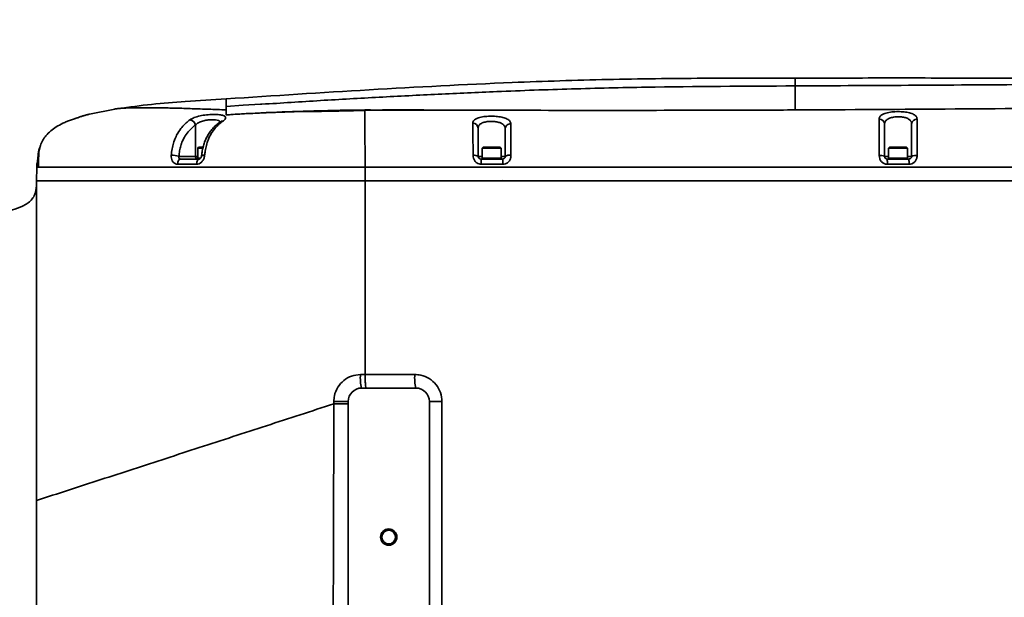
# Model space of a CAD drawing. Header units: millimetres. Extents: x -10540 to 6039, y -7467 to 6433.
# Tile 37 of 177: x -3702 to -3339, y -2325 to -2112. Entities that reach past the tile are written whole.
import ezdxf

# ---------------------------------------------------------------- set-up
doc = ezdxf.new("R2010")
doc.units = ezdxf.units.MM
doc.header["$LTSCALE"] = 8
doc.header["$PDSIZE"] = -1
doc.layers.get('Defpoints').update_dxf_attribs({"true_color": 0x5e5e5e})
doc.layers.add('2细线层', color=4, linetype='Continuous', lineweight=13)
doc.dimstyles.new('ISO-25', dxfattribs={"dimscale": 20, "dimtxt": 5, "dimasz": 6, "dimexe": 6, "dimexo": 0.625, "dimtad": 1, "dimtoh": 1, "dimdec": 0, "dimtxsty": 'Standard', "dimcen": 2.5, "dimclrd": 1, "dimclre": 1, "dimclrt": 4, "dimadec": 1, "dimazin": 2, "dimtfac": 1, "dimtdec": 0, "dimtmove": 0, "dimatfit": 0, "dimfxl": 1, "dimarcsym": 0})

# ---------------------------------------------------------------- blocks, each defined once
blk = doc.blocks.new('*D101')
at = {"layer": '2细线层', "color": 1, "linetype": 'ByBlock', "lineweight": -2, "transparency": 16777216}
blk.add_line((-5001.18, -2333.27), (-2056.74, -1489.33), dxfattribs=at)
at = {"layer": '2细线层', "color": 1, "linetype": 'ByBlock', "transparency": 16777216}
blk.add_solid([(-2062.25, -1470.1), (-2051.23, -1508.56), (-1941.38, -1456.27)], dxfattribs=at)
at = {"layer": 'Defpoints', "color": 0, "linetype": 'ByBlock', "transparency": 16777216}
for p in [(-1941.38, -1456.27), (-5001.18, -2333.27)]:
    blk.add_point(p, dxfattribs=at)
at = {"layer": '2细线层', "color": 4, "linetype": 'ByBlock', "transparency": 16777216, "insert": (-3546.18, -1851.22), "char_height": 100, "attachment_point": 5, "rotation": 15.9934}
blk.add_mtext('R3183', dxfattribs=at)

msp = doc.modelspace()

# ---------------------------------------------------------------- linework, layer by layer
at = {"color": 7, "linetype": 'Continuous', "lineweight": 35}
for p, q in [((-3416.38, -2133.88), (-3416.18, -2133.87)), ((-3676.65, -2147.21), (-3667.32, -2145.4)), ((-3665.59, -2145.1), (-3666.05, -2145.15)), ((-3574.94, -2145.66), (-3574.94, -2145.84)), ((-3637.5, -2162.77), (-3637.5, -2151.2)), ((-3636.33, -2159.42), (-3636.68, -2159.77)), ((-3636.68, -2159.77), (-3636.68, -2163.42)), ((-3634.51, -2159.77), (-3636.68, -2159.77)), ((-3636.33, -2159.42), (-3634.38, -2159.42)), ((-3531.33, -2159.42), (-3531.68, -2159.77)), ((-3531.68, -2159.77), (-3531.68, -2163.42)), ((-3529.51, -2159.77), (-3531.68, -2159.77)), ((-3531.33, -2159.42), (-3529.38, -2159.42)), ((-3524.68, -2159.77), (-3529.51, -2159.77)), ((-3529.38, -2159.42), (-3525.03, -2159.42)), ((-3524.68, -2159.77), (-3525.03, -2159.42)), ((-3524.68, -2163.42), (-3524.68, -2159.77)), ((-3381.33, -2159.42), (-3381.68, -2159.77)), ((-3381.68, -2159.77), (-3381.68, -2163.42)), ((-3379.51, -2159.77), (-3381.68, -2159.77)), ((-3381.33, -2159.42), (-3379.38, -2159.42)), ((-3374.68, -2159.77), (-3379.51, -2159.77)), ((-3379.38, -2159.42), (-3375.03, -2159.42)), ((-3374.68, -2159.77), (-3375.03, -2159.42)), ((-3374.68, -2163.42), (-3374.68, -2159.77)), ((-3696.05, -2166.77), (-3696.02, -2165.71)), ((-3695.94, -2165.71), (-3696.02, -2165.71)), ((-3695.59, -2162.55), (-3695.39, -2162.57)), ((-3643.64, -2162.77), (-3637.5, -2162.77)), ((-3643.03, -2163.77), (-3636.11, -2163.77)), ((-3637.5, -2162.77), (-3636.68, -2162.77)), ((-3636.68, -2163.42), (-3636.68, -2163.77)), ((-3635.6, -2163.42), (-3636.68, -2163.42)), ((-3635.62, -2163.42), (-3636.68, -2163.42)), ((-3533.18, -2162.77), (-3531.68, -2162.77)), ((-3532.18, -2163.77), (-3524.18, -2163.77)), ((-3531.68, -2163.42), (-3531.68, -2163.77)), ((-3529.51, -2163.42), (-3531.68, -2163.42)), ((-3524.68, -2163.42), (-3531.68, -2163.42)), ((-3524.68, -2163.42), (-3529.51, -2163.42)), ((-3524.68, -2162.77), (-3523.18, -2162.77)), ((-3524.68, -2163.77), (-3524.68, -2163.42)), ((-3383.18, -2162.77), (-3381.68, -2162.77)), ((-3382.18, -2163.77), (-3374.18, -2163.77)), ((-3381.68, -2163.42), (-3381.68, -2163.77)), ((-3379.51, -2163.42), (-3381.68, -2163.42)), ((-3374.68, -2163.42), (-3381.68, -2163.42)), ((-3374.68, -2163.42), (-3379.51, -2163.42)), ((-3374.68, -2162.77), (-3373.18, -2162.77)), ((-3374.68, -2163.77), (-3374.68, -2163.42)), ((-3696.05, -2166.72), (-3696.18, -2171.89)), ((-3574.91, -2171.77), (-3574.92, -2166.77)), ((-3696.18, -2171.77), (-3696.18, -2171.77)), ((-3574.91, -2243.27), (-3574.91, -2171.77)), ((-3576.61, -2243.27), (-3574.91, -2243.27)), ((-3556.18, -2248.27), (-3576.18, -2248.27)), ((-3586.45, -2254.1), (-3586.45, -2253.28)), ((-3581.18, -2253.27), (-3581.18, -2413.27)), ((-3551.18, -2413.27), (-3551.18, -2253.27)), ((-3551.18, -2253.27), (-3546.53, -2253.27)), ((-3546.53, -2253.27), (-3546.53, -2333.27))]:
    msp.add_line(p, q, dxfattribs=at)
at = {"color": 7, "linetype": 'Continuous', "lineweight": 35, "flags": 128}
for points in [[(-3626.18, -2144.33), (-3619.87, -2143.94), (-3613.56, -2143.56)], [(-3678.53, -2147.71), (-3677.61, -2147.45), (-3676.78, -2147.24), (-3676.65, -2147.21), (-3676.65, -2147.21), (-3676.65, -2147.21)], [(-3695.88, -2165.27), (-3695.89, -2165.33), (-3695.94, -2165.71)], [(-3644.1, -2165.68), (-3644.07, -2165.3), (-3644, -2164.94), (-3643.9, -2164.61), (-3643.77, -2164.32), (-3643.61, -2164.09), (-3643.43, -2163.91), (-3643.23, -2163.81), (-3643.03, -2163.77)], [(-3637.05, -2165.68), (-3637.03, -2165.3), (-3636.97, -2164.94), (-3636.88, -2164.61), (-3636.76, -2164.32), (-3636.62, -2164.09), (-3636.46, -2163.91), (-3636.29, -2163.81), (-3636.11, -2163.77)], [(-3635.25, -2162.57), (-3635.24, -2162.54), (-3635.16, -2162.47), (-3635.01, -2162.42), (-3634.77, -2162.39), (-3634.48, -2162.37), (-3634.14, -2162.36)], [(-3586.45, -2253.28), (-3585.44, -2253.28), (-3584.46, -2253.28), (-3583.54, -2253.28), (-3582.74, -2253.28), (-3582.08, -2253.28), (-3581.58, -2253.27), (-3581.28, -2253.27), (-3581.18, -2253.27)]]:
    msp.add_lwpolyline(points, dxfattribs=at)
at = {"color": 7, "linetype": 'Continuous', "lineweight": 35}
for radius in [3, 2.5]:
    msp.add_circle((-3566.18, -2303.27), radius, dxfattribs=at)
for centre, radius, start, end in [((-3639.73, -2151.59), 2.27, 9.855, 85.8529), ((-3627.48, -2151.2), 1.42, 85.6474, 125.0547), ((-3535.1, -2152.4), 1.92, 2.4884, 91.4385), ((-3521.26, -2152.66), 1.92, 86.551, 177.0684), ((-3385.09, -2150.96), 1.91, 2.9366, 92.7688), ((-3371.27, -2150.92), 1.91, 87.4289, 176.9744), ((-3694.02, -2165.77), 2, 134.4793, 178.2041), ((-3693.94, -2165.77), 2, 137.5147, 160.0061), ((-3646.27, -2171.53), 9.15, 73.3106, 91.2124), ((-3636.56, -2162.83), 0.946, 176.2949, 262.6052), ((-3534.62, -2165.07), 2.72, 57.9185, 99.039), ((-3539.5, -2165.23), 7.47, 356.4088, 11.266), ((-3531.92, -2165.23), 7.88, 356.5945, 10.6679), ((-3521.6, -2165.57), 3.22, 80.4314, 119.4586), ((-3384.67, -2166.21), 3.75, 66.5798, 97.289), ((-3409.41, -2165.23), 27.27, 359.0074, 3.0699), ((-3404.55, -2165.23), 30.4, 359.1095, 2.7532), ((-3371.65, -2166.47), 4, 82.776, 112.4091), ((-3561.9, -2244.51), 14.76, 175.1799, 194.7517), ((-3539.92, -2244.51), 16.69, 175.7287, 193.014), ((-3576.18, -2253.27), 5, 90, 180), ((-3556.18, -2253.27), 5, 0, 90)]:
    msp.add_arc(centre, radius, start, end, dxfattribs=at)
for points, knots in [([(-3416.38, -2133.88), (-3427.63, -2133.89), (-3450.63, -2133.9), (-3485.37, -2134.3), (-3526.46, -2135.65), (-3573.39, -2138.13), (-3608.58, -2140.41), (-3626.18, -2141.55)], [0, 0, 0, 0, 0.160789, 0.328519, 0.496284, 0.748074, 1, 1, 1, 1]), ([(-3416.18, -2136.79), (-3416.18, -2136.79), (-3434.53, -2136.88), (-3462.05, -2137), (-3498.74, -2137.84), (-3524.32, -2138.77), (-3547.96, -2139.83), (-3569.67, -2140.95), (-3591.37, -2142.14), (-3606, -2143.14), (-3613.39, -2143.55), (-3613.56, -2143.56)], [0, 0, 0, 0, 0.000005, 0.278646, 0.417981, 0.557316, 0.667361, 0.777422, 0.887456, 0.997465, 1, 1, 1, 1]), ([(-3416.18, -2133.87), (-3416.18, -2133.88), (-3416.18, -2133.88), (-3416.18, -2134.27), (-3416.18, -2135.09), (-3416.18, -2136.22), (-3416.18, -2136.79)], [0, 0, 0, 0, 0.250028, 0.500036, 0.750026, 1, 1, 1, 1]), ([(-3416.18, -2133.87), (-3405.13, -2133.87), (-3382.73, -2133.86), (-3348.8, -2133.87), (-3314.28, -2133.88), (-3279.47, -2133.88), (-3244.67, -2133.88), (-3210.19, -2133.87), (-3178.66, -2133.86), (-3150.22, -2133.87), (-3124.93, -2133.88), (-3100.45, -2133.91), (-3076.89, -2133.97), (-3055.86, -2134.06), (-3037.3, -2134.18), (-3021.11, -2134.31), (-3005.69, -2134.49), (-2991.07, -2134.7), (-2981.6, -2134.9), (-2977, -2134.99)], [0, 0, 0, 0, 0.075482, 0.152962, 0.231792, 0.311285, 0.390747, 0.469488, 0.546834, 0.606077, 0.66376, 0.71959, 0.773304, 0.824675, 0.863248, 0.900135, 0.935264, 0.968573, 1, 1, 1, 1]), ([(-3416.18, -2136.79), (-3386.41, -2136.63), (-3331, -2136.33), (-3249.97, -2135.59), (-3173.07, -2135.33), (-3117.49, -2135.67), (-3083.2, -2135.95), (-3070.21, -2136.03), (-3057.25, -2136.07), (-3044.38, -2136.08), (-3031.68, -2136.04), (-3018.35, -2135.94), (-3004.56, -2135.77), (-2990.38, -2135.6), (-2981.45, -2135.54), (-2976.99, -2135.51)], [0, 0, 0, 0, 0.200813, 0.373704, 0.546598, 0.719492, 0.748637, 0.777893, 0.807153, 0.836343, 0.865439, 0.894476, 0.929626, 0.964843, 1, 1, 1, 1]), ([(-3416.18, -2145.66), (-3416.18, -2144.82), (-3416.18, -2143.13), (-3416.18, -2140.24), (-3416.18, -2138.17), (-3416.18, -2136.79)], [0, 0, 0, 0, 0.249978, 0.499976, 1, 1, 1, 1]), ([(-3626.18, -2141.55), (-3631.21, -2141.84), (-3640.39, -2142.38), (-3653.7, -2143.48), (-3661.93, -2144.59), (-3666.05, -2145.15)], [0, 0, 0, 0, 0.377631, 0.688826, 1, 1, 1, 1]), ([(-3626.18, -2141.55), (-3626.18, -2141.56), (-3626.18, -2141.56), (-3626.18, -2142), (-3626.18, -2142.82), (-3626.18, -2143.83), (-3626.18, -2144.33)], [0, 0, 0, 0, 0.249988, 0.499987, 0.749993, 1, 1, 1, 1]), ([(-2977.1, -2143.12), (-2980.54, -2143.23), (-2987.4, -2143.46), (-2998.17, -2143.78), (-3009.27, -2144.04), (-3020.66, -2144.22), (-3032.19, -2144.31), (-3043.8, -2144.32), (-3055.13, -2144.25), (-3070.18, -2144.06), (-3111.7, -2143.66), (-3169.32, -2143.47), (-3239.04, -2144.09), (-3317.76, -2145.1), (-3376.81, -2145.44), (-3416.18, -2145.66)], [0, 0, 0, 0, 0.025854, 0.051707, 0.077931, 0.104226, 0.130587, 0.156958, 0.183245, 0.207606, 0.259137, 0.465265, 0.598949, 0.732634, 1, 1, 1, 1]), ([(-3676.65, -2147.21), (-3676.65, -2147.21), (-3676.65, -2147.21), (-3676.94, -2147.28), (-3677.7, -2147.47), (-3678.41, -2147.68), (-3678.55, -2147.72)], [0, 0, 0, 0, 0.0000116, 0.4434411, 0.8895671, 1, 1, 1, 1]), ([(-3665.59, -2145.1), (-3665.94, -2145.15), (-3666.63, -2145.24), (-3667.09, -2145.32), (-3667.33, -2145.36)], [0, 0, 0, 0, 0.498622, 1, 1, 1, 1]), ([(-3626.18, -2145.63), (-3628.36, -2145.55), (-3632.73, -2145.39), (-3638.96, -2145.17), (-3644.9, -2144.98), (-3650.36, -2144.86), (-3655.08, -2144.81), (-3659.03, -2144.83), (-3662.13, -2144.89), (-3664.42, -2145), (-3665.2, -2145.07), (-3665.59, -2145.1)], [0, 0, 0, 0, 0.102318, 0.204636, 0.31826, 0.431883, 0.545506, 0.65913, 0.772753, 0.886376, 1, 1, 1, 1]), ([(-3639.57, -2149.32), (-3639.08, -2149.03), (-3638.11, -2148.45), (-3635.89, -2147.82), (-3633.46, -2147.44), (-3631.07, -2147.29), (-3629, -2147.35), (-3627.41, -2147.61), (-3626.46, -2148.05), (-3626.26, -2148.67), (-3626.71, -2149.28), (-3627.23, -2149.68), (-3627.37, -2149.79)], [0, 0, 0, 0, 0.114669, 0.228324, 0.335886, 0.438302, 0.538408, 0.638585, 0.740772, 0.846623, 0.957447, 1, 1, 1, 1]), ([(-3626.18, -2145.63), (-3626.18, -2145.39), (-3626.18, -2144.92), (-3626.18, -2144.52), (-3626.18, -2144.33)], [0, 0, 0, 0, 0.499995, 1, 1, 1, 1]), ([(-3626.18, -2147.5), (-3626.18, -2147.14), (-3626.18, -2146.42), (-3626.18, -2145.9), (-3626.18, -2145.63)], [0, 0, 0, 0, 0.500001, 1, 1, 1, 1]), ([(-3542.13, -2145.74), (-3546.35, -2145.71), (-3560.98, -2145.6), (-3586.02, -2145.72), (-3609.78, -2146.47), (-3623.15, -2147.26), (-3626.13, -2147.5), (-3626.17, -2147.5)], [0, 0, 0, 0, 0.150531, 0.522041, 0.893533, 0.998514, 1, 1, 1, 1]), ([(-3626.17, -2147.5), (-3626.12, -2147.5), (-3625, -2147.41), (-3622.79, -2147.25), (-3618.48, -2147), (-3610.66, -2146.64), (-3603.92, -2146.4), (-3599.34, -2146.24), (-3599.34, -2146.24)], [0, 0, 0, 0, 0.005108, 0.1259441, 0.2467629, 0.4883611, 0.9999978, 1, 1, 1, 1]), ([(-3599.34, -2146.24), (-3595.28, -2146.09), (-3587.14, -2145.78), (-3579.01, -2145.7), (-3574.94, -2145.66)], [0, 0, 0, 0, 0.50005, 1, 1, 1, 1]), ([(-3574.94, -2145.84), (-3577.79, -2145.9), (-3583.51, -2146.03), (-3591.7, -2146.21), (-3596.94, -2146.23), (-3599.34, -2146.24)], [0, 0, 0, 0, 0.350931, 0.701862, 1, 1, 1, 1]), ([(-3574.94, -2145.66), (-3569.47, -2145.68), (-3558.53, -2145.71), (-3547.6, -2145.73), (-3542.13, -2145.74)], [0, 0, 0, 0, 0.499987, 1, 1, 1, 1]), ([(-3574.92, -2166.77), (-3574.92, -2165.93), (-3574.92, -2164.26), (-3574.93, -2161.76), (-3574.93, -2159.39), (-3574.94, -2157.29), (-3574.94, -2155.51), (-3574.94, -2153.49), (-3574.94, -2151.24), (-3574.94, -2149.08), (-3574.94, -2147.24), (-3574.94, -2146.31), (-3574.94, -2145.84)], [0, 0, 0, 0, 0.062529, 0.125003, 0.187426, 0.249856, 0.312325, 0.37483, 0.49979, 0.66648, 0.833231, 1, 1, 1, 1]), ([(-3416.18, -2145.66), (-3423.76, -2145.69), (-3461.7, -2145.83), (-3503.69, -2145.82), (-3538.08, -2145.75), (-3542.13, -2145.74)], [0, 0, 0, 0, 0.180716, 0.903582, 1, 1, 1, 1]), ([(-3385.18, -2149.05), (-3385.1, -2148.67), (-3384.95, -2147.93), (-3383.63, -2147.09), (-3381.69, -2146.53), (-3379.4, -2146.26), (-3377.05, -2146.25), (-3374.87, -2146.47), (-3373.05, -2146.93), (-3371.75, -2147.64), (-3371.23, -2148.37), (-3371.2, -2148.87), (-3371.18, -2149.01)], [0, 0, 0, 0, 0.119594, 0.237685, 0.347281, 0.449578, 0.547867, 0.645106, 0.743961, 0.847001, 0.956814, 1, 1, 1, 1]), ([(-3684.92, -2149.92), (-3685.44, -2150.14), (-3686.81, -2150.71), (-3688.85, -2151.84), (-3690.97, -2153.35), (-3692.66, -2155.01), (-3693.93, -2156.85), (-3694.8, -2158.61), (-3695.02, -2159.85), (-3695.11, -2160.4)], [0, 0, 0, 0, 0.109371, 0.292642, 0.454203, 0.619528, 0.753765, 0.892223, 1, 1, 1, 1]), ([(-3678.55, -2147.71), (-3678.86, -2147.81), (-3679.3, -2147.94), (-3680.07, -2148.2), (-3680.62, -2148.39), (-3681.14, -2148.56), (-3681.57, -2148.71), (-3682, -2148.86), (-3682.59, -2149.06), (-3683.62, -2149.42), (-3684.42, -2149.7), (-3684.85, -2149.87), (-3684.93, -2149.91)], [0, 0, 0, 0, 0.272108, 0.383247, 0.470859, 0.538972, 0.56845, 0.597013, 0.658842, 0.73515, 0.950193, 1, 1, 1, 1]), ([(-3678.53, -2147.71), (-3678.85, -2147.8), (-3679.29, -2147.94), (-3680.07, -2148.2), (-3680.62, -2148.39), (-3681.14, -2148.56), (-3681.57, -2148.71), (-3682, -2148.86), (-3682.59, -2149.06), (-3683.62, -2149.42), (-3684.42, -2149.7), (-3684.84, -2149.87), (-3684.92, -2149.9)], [0, 0, 0, 0, 0.277371, 0.387733, 0.474728, 0.542365, 0.571644, 0.60002, 0.661429, 0.737202, 0.95074, 1, 1, 1, 1]), ([(-3646.46, -2162.39), (-3646.37, -2161.6), (-3646.17, -2160.04), (-3645.64, -2157.84), (-3644.92, -2155.86), (-3643.9, -2153.86), (-3642.55, -2152), (-3641.03, -2150.46), (-3640.02, -2149.67), (-3639.57, -2149.32)], [0, 0, 0, 0, 0.122372, 0.244604, 0.36696, 0.489448, 0.672099, 0.855248, 1, 1, 1, 1]), ([(-3637.5, -2151.2), (-3637.92, -2151.53), (-3638.86, -2152.26), (-3640.26, -2153.68), (-3641.46, -2155.36), (-3642.35, -2157.14), (-3642.95, -2158.84), (-3643.4, -2160.74), (-3643.56, -2162.09), (-3643.64, -2162.77)], [0, 0, 0, 0, 0.153752, 0.341353, 0.528401, 0.646511, 0.764474, 0.882159, 1, 1, 1, 1]), ([(-3628.33, -2150.1), (-3628.33, -2150.07), (-3628.38, -2149.84), (-3628.97, -2149.56), (-3630.06, -2149.3), (-3631.55, -2149.23), (-3633.23, -2149.38), (-3634.95, -2149.75), (-3636.51, -2150.36), (-3637.17, -2150.92), (-3637.5, -2151.2)], [0, 0, 0, 0, 0.022196, 0.157686, 0.289867, 0.421448, 0.555813, 0.697108, 0.84723, 1, 1, 1, 1]), ([(-3628.29, -2150.05), (-3628.58, -2150.25), (-3629.34, -2150.78), (-3630.5, -2151.81), (-3631.69, -2153.12), (-3632.69, -2154.53), (-3633.51, -2155.99), (-3634.18, -2157.57), (-3634.71, -2159.32), (-3635.07, -2161.01), (-3635.19, -2162.14), (-3635.23, -2162.57)], [0, 0, 0, 0, 0.094281, 0.240991, 0.374208, 0.498187, 0.606319, 0.708977, 0.815944, 0.928931, 1, 1, 1, 1]), ([(-3627.37, -2149.79), (-3627.87, -2150.17), (-3628.85, -2150.92), (-3630.31, -2152.39), (-3631.7, -2154.26), (-3632.79, -2156.43), (-3633.51, -2158.69), (-3633.92, -2160.6), (-3634.07, -2161.85), (-3634.14, -2162.36)], [0, 0, 0, 0, 0.16361, 0.327074, 0.503814, 0.679892, 0.799325, 0.918769, 1, 1, 1, 1]), ([(-3628, -2149.8), (-3628, -2149.8), (-3628, -2149.8), (-3628.12, -2149.92), (-3628.29, -2150.03), (-3628.31, -2150.05)], [0, 0, 0, 0, 0.3344612, 0.9024639, 1, 1, 1, 1]), ([(-3535.14, -2150.48), (-3535.07, -2150.14), (-3534.91, -2149.45), (-3533.62, -2148.68), (-3531.71, -2148.18), (-3529.43, -2147.94), (-3527.09, -2147.95), (-3524.9, -2148.19), (-3523.06, -2148.67), (-3521.74, -2149.38), (-3521.2, -2150.11), (-3521.16, -2150.61), (-3521.15, -2150.75)], [0, 0, 0, 0, 0.117429, 0.233494, 0.342242, 0.444501, 0.543162, 0.641004, 0.740644, 0.844612, 0.955343, 1, 1, 1, 1]), ([(-3535.05, -2162.39), (-3535.05, -2161.72), (-3535.06, -2160.39), (-3535.07, -2157.95), (-3535.1, -2155.46), (-3535.12, -2153.22), (-3535.14, -2151.64), (-3535.14, -2150.82), (-3535.14, -2150.48)], [0, 0, 0, 0, 0.1154206, 0.2307409, 0.4549666, 0.6581394, 0.8618858, 1, 1, 1, 1]), ([(-3523.18, -2152.56), (-3523.19, -2152.43), (-3523.21, -2151.96), (-3523.59, -2151.25), (-3524.53, -2150.56), (-3525.85, -2150.1), (-3527.41, -2149.86), (-3529.09, -2149.85), (-3530.72, -2150.08), (-3532.08, -2150.58), (-3533.01, -2151.33), (-3533.12, -2151.99), (-3533.18, -2152.32)], [0, 0, 0, 0, 0.045451, 0.157496, 0.261712, 0.360763, 0.457498, 0.554897, 0.656122, 0.764452, 0.881053, 1, 1, 1, 1]), ([(-3521.15, -2150.75), (-3521.14, -2151.34), (-3521.13, -2152.52), (-3521.12, -2154.51), (-3521.1, -2156.48), (-3521.08, -2158.19), (-3521.07, -2160.04), (-3521.06, -2161.45), (-3521.06, -2162.25), (-3521.06, -2162.4)], [0, 0, 0, 0, 0.239406, 0.478084, 0.608265, 0.738231, 0.855356, 0.972545, 1, 1, 1, 1]), ([(-3385.14, -2162.49), (-3385.14, -2161.59), (-3385.15, -2159.79), (-3385.15, -2157.35), (-3385.16, -2155.25), (-3385.17, -2153.16), (-3385.18, -2150.99), (-3385.18, -2149.74), (-3385.18, -2149.05)], [0, 0, 0, 0, 0.146, 0.291683, 0.422034, 0.552584, 0.75477, 1, 1, 1, 1]), ([(-3373.18, -2150.82), (-3373.19, -2150.69), (-3373.21, -2150.21), (-3373.58, -2149.51), (-3374.5, -2148.82), (-3375.8, -2148.38), (-3377.36, -2148.16), (-3379.04, -2148.17), (-3380.68, -2148.44), (-3382.07, -2148.98), (-3383.01, -2149.79), (-3383.12, -2150.5), (-3383.18, -2150.86)], [0, 0, 0, 0, 0.043952, 0.154958, 0.258096, 0.356268, 0.452381, 0.549431, 0.650717, 0.759912, 0.878632, 1, 1, 1, 1]), ([(-3383.18, -2150.86), (-3383.18, -2151.43), (-3383.18, -2152.59), (-3383.18, -2154.54), (-3383.18, -2156.5), (-3383.18, -2158.3), (-3383.18, -2160.42), (-3383.18, -2161.98), (-3383.18, -2162.77)], [0, 0, 0, 0, 0.230207, 0.464745, 0.590016, 0.718353, 0.856428, 1, 1, 1, 1]), ([(-3373.18, -2162.77), (-3373.18, -2162.59), (-3373.18, -2161.71), (-3373.18, -2160.13), (-3373.18, -2158.15), (-3373.18, -2156.38), (-3373.18, -2154.45), (-3373.18, -2152.52), (-3373.18, -2151.39), (-3373.18, -2150.82)], [0, 0, 0, 0, 0.032041, 0.161366, 0.29047, 0.418804, 0.547355, 0.773325, 1, 1, 1, 1]), ([(-3371.18, -2149.01), (-3371.18, -2149.63), (-3371.18, -2150.85), (-3371.17, -2152.97), (-3371.16, -2155.13), (-3371.16, -2157.17), (-3371.15, -2159.46), (-3371.15, -2161.28), (-3371.15, -2162.3), (-3371.15, -2162.5)], [0, 0, 0, 0, 0.21837, 0.436111, 0.568208, 0.70011, 0.833992, 0.968071, 1, 1, 1, 1]), ([(-3533.18, -2152.32), (-3533.18, -2152.64), (-3533.18, -2153.41), (-3533.18, -2154.87), (-3533.18, -2156.88), (-3533.18, -2159.46), (-3533.18, -2161.67), (-3533.18, -2162.77)], [0, 0, 0, 0, 0.148149, 0.359038, 0.569283, 0.784505, 1, 1, 1, 1]), ([(-3523.18, -2162.77), (-3523.18, -2162.18), (-3523.18, -2160.98), (-3523.18, -2159.3), (-3523.18, -2157.78), (-3523.18, -2156.03), (-3523.18, -2154.22), (-3523.18, -2153.12), (-3523.18, -2152.56)], [0, 0, 0, 0, 0.121446, 0.246869, 0.371485, 0.499316, 0.746748, 1, 1, 1, 1]), ([(-3695.59, -2162.55), (-3695.49, -2161.6), (-3695.37, -2160.46), (-3694.93, -2159.41), (-3694.86, -2159.24)], [0, 0, 0, 0, 0.837007, 1, 1, 1, 1]), ([(-3695.18, -2160.39), (-3695.22, -2160.63), (-3695.3, -2161.14), (-3695.36, -2162.34), (-3695.4, -2163.69), (-3695.42, -2165.19), (-3695.44, -2166.24), (-3695.45, -2166.77)], [0, 0, 0, 0, 0.198428, 0.415103, 0.614674, 0.806115, 1, 1, 1, 1]), ([(-3695.59, -2162.55), (-3695.61, -2162.79), (-3695.67, -2163.38), (-3695.76, -2164.27), (-3695.83, -2165.07), (-3695.9, -2165.61), (-3695.93, -2165.67), (-3695.94, -2165.71)], [0, 0, 0, 0, 0.147063, 0.365548, 0.578957, 0.789761, 1, 1, 1, 1]), ([(-3695.59, -2162.61), (-3695.61, -2162.75), (-3695.66, -2163.22), (-3695.73, -2163.98), (-3695.8, -2164.72), (-3695.85, -2165.12), (-3695.87, -2165.28), (-3695.87, -2165.28), (-3695.87, -2165.27)], [0, 0, 0, 0, 0.11451, 0.378029, 0.630334, 0.841695, 0.9562, 1, 1, 1, 1]), ([(-3695.84, -2165.16), (-3695.84, -2165.14), (-3695.82, -2165.07), (-3695.71, -2164.81), (-3695.57, -2164.56), (-3695.42, -2164.43), (-3695.41, -2164.42)], [0, 0, 0, 0, 0.096195, 0.377982, 0.948485, 1, 1, 1, 1]), ([(-3644.1, -2165.68), (-3644.28, -2165.66), (-3644.76, -2165.63), (-3645.47, -2165.24), (-3646.1, -2164.49), (-3646.48, -2163.5), (-3646.47, -2162.76), (-3646.46, -2162.39)], [0, 0, 0, 0, 0.130325, 0.338455, 0.552615, 0.772413, 1, 1, 1, 1]), ([(-3637.05, -2165.68), (-3638.23, -2165.68), (-3640.61, -2165.68), (-3642.92, -2165.68), (-3644.1, -2165.68)], [0, 0, 0, 0, 0.491016, 1, 1, 1, 1]), ([(-3643.64, -2162.77), (-3643.66, -2162.88), (-3643.71, -2163.1), (-3643.62, -2163.41), (-3643.45, -2163.64), (-3643.23, -2163.75), (-3643.09, -2163.77), (-3643.03, -2163.77)], [0, 0, 0, 0, 0.229677, 0.450226, 0.662826, 0.870067, 1, 1, 1, 1]), ([(-3634.14, -2162.36), (-3634.17, -2162.62), (-3634.26, -2163.23), (-3634.65, -2164.16), (-3635.3, -2165), (-3636.13, -2165.57), (-3636.75, -2165.64), (-3637.05, -2165.68)], [0, 0, 0, 0, 0.154473, 0.374228, 0.587345, 0.795411, 1, 1, 1, 1]), ([(-3635.26, -2162.56), (-3635.26, -2162.59), (-3635.27, -2162.74), (-3635.35, -2163.02), (-3635.5, -2163.33), (-3635.68, -2163.56), (-3635.88, -2163.71), (-3636.02, -2163.77), (-3636.08, -2163.76), (-3636.11, -2163.76)], [0, 0, 0, 0, 0.043406, 0.223704, 0.370984, 0.519869, 0.679516, 0.861696, 1, 1, 1, 1]), ([(-3532.05, -2165.7), (-3532.3, -2165.68), (-3532.89, -2165.63), (-3533.74, -2165.21), (-3534.48, -2164.47), (-3534.96, -2163.48), (-3535.02, -2162.76), (-3535.05, -2162.39)], [0, 0, 0, 0, 0.151717, 0.353969, 0.559138, 0.774005, 1, 1, 1, 1]), ([(-3533.18, -2162.77), (-3533.17, -2162.88), (-3533.15, -2163.08), (-3532.99, -2163.39), (-3532.74, -2163.62), (-3532.45, -2163.75), (-3532.26, -2163.76), (-3532.18, -2163.77)], [0, 0, 0, 0, 0.220638, 0.427731, 0.632429, 0.841053, 1, 1, 1, 1]), ([(-3524.06, -2165.7), (-3525.39, -2165.7), (-3528.05, -2165.7), (-3530.71, -2165.7), (-3532.05, -2165.7)], [0, 0, 0, 0, 0.499443, 1, 1, 1, 1]), ([(-3524.18, -2163.77), (-3524.06, -2163.76), (-3523.84, -2163.74), (-3523.54, -2163.56), (-3523.31, -2163.31), (-3523.19, -2163.02), (-3523.18, -2162.84), (-3523.18, -2162.77)], [0, 0, 0, 0, 0.209085, 0.419209, 0.631591, 0.849784, 1, 1, 1, 1]), ([(-3521.06, -2162.4), (-3521.07, -2162.65), (-3521.11, -2163.27), (-3521.45, -2164.2), (-3522.13, -2165.04), (-3523.04, -2165.59), (-3523.72, -2165.66), (-3524.06, -2165.7)], [0, 0, 0, 0, 0.153767, 0.377555, 0.590423, 0.796473, 1, 1, 1, 1]), ([(-3382.14, -2165.7), (-3382.37, -2165.69), (-3382.94, -2165.65), (-3383.79, -2165.26), (-3384.55, -2164.54), (-3385.05, -2163.58), (-3385.11, -2162.86), (-3385.14, -2162.49)], [0, 0, 0, 0, 0.140922, 0.347742, 0.557672, 0.774765, 1, 1, 1, 1]), ([(-3383.18, -2162.77), (-3383.17, -2162.88), (-3383.15, -2163.1), (-3382.98, -2163.4), (-3382.72, -2163.63), (-3382.44, -2163.75), (-3382.25, -2163.77), (-3382.18, -2163.77)], [0, 0, 0, 0, 0.220507, 0.433831, 0.644523, 0.855435, 1, 1, 1, 1]), ([(-3374.15, -2165.7), (-3375.48, -2165.7), (-3378.14, -2165.7), (-3380.81, -2165.7), (-3382.14, -2165.7)], [0, 0, 0, 0, 0.500157, 1, 1, 1, 1]), ([(-3374.18, -2163.77), (-3374.07, -2163.76), (-3373.84, -2163.74), (-3373.54, -2163.56), (-3373.31, -2163.31), (-3373.19, -2163.03), (-3373.18, -2162.84), (-3373.18, -2162.77)], [0, 0, 0, 0, 0.210972, 0.422484, 0.635334, 0.851648, 1, 1, 1, 1]), ([(-3371.15, -2162.5), (-3371.16, -2162.74), (-3371.2, -2163.34), (-3371.55, -2164.25), (-3372.23, -2165.06), (-3373.13, -2165.6), (-3373.81, -2165.67), (-3374.15, -2165.7)], [0, 0, 0, 0, 0.1514277, 0.3718372, 0.584873, 0.7933078, 1, 1, 1, 1]), ([(-2977.1, -2166.77), (-2978.37, -2166.77), (-2981.27, -2166.77), (-2986.16, -2166.77), (-2992.14, -2166.77), (-2999.22, -2166.77), (-3007.4, -2166.77), (-3016.65, -2166.77), (-3026.95, -2166.77), (-3038.25, -2166.77), (-3050.53, -2166.77), (-3064.31, -2166.77), (-3079.59, -2166.77), (-3096.39, -2166.77), (-3114.09, -2166.77), (-3132.61, -2166.77), (-3153.94, -2166.77), (-3178.09, -2166.77), (-3205.01, -2166.77), (-3233.41, -2166.77), (-3263.05, -2166.77), (-3293.73, -2166.77), (-3324.34, -2166.77), (-3354.64, -2166.77), (-3384.42, -2166.77), (-3413.47, -2166.77), (-3440.86, -2166.77), (-3466.52, -2166.77), (-3490.39, -2166.77), (-3513.18, -2166.77), (-3534.82, -2166.77), (-3555.28, -2166.77), (-3568.51, -2166.77), (-3574.92, -2166.77)], [0, 0, 0, 0, 0.006355, 0.014526, 0.02454, 0.036402, 0.050099, 0.065598, 0.082853, 0.101802, 0.122373, 0.144481, 0.170954, 0.199098, 0.228763, 0.259791, 0.29202, 0.335763, 0.380903, 0.427067, 0.478164, 0.529583, 0.580888, 0.631672, 0.681563, 0.730224, 0.777356, 0.819001, 0.858981, 0.897161, 0.933437, 0.967732, 1, 1, 1, 1]), ([(-3790.17, -2186.75), (-3777.63, -2186.71), (-3759.78, -2186.65), (-3736.65, -2186.02), (-3724.28, -2185.35), (-3715.49, -2184.46), (-3710.24, -2183.71), (-3705.48, -2182.71), (-3701.91, -2181.49), (-3699.58, -2180.22), (-3698.03, -2178.96), (-3696.89, -2177.29), (-3696.19, -2174.84), (-3696.18, -2172.97), (-3696.18, -2171.77)], [0, 0, 0, 0, 0.3731219, 0.5308769, 0.6886197, 0.7412035, 0.7937838, 0.8463476, 0.8857439, 0.9054413, 0.9251165, 0.944766, 0.9644329, 1, 1, 1, 1]), ([(-3696.18, -2171.77), (-3696.18, -2171.89), (-3696.17, -2172.19), (-3696.18, -2172.61), (-3696.18, -2172.86)], [0, 0, 0, 0, 0.389476, 1, 1, 1, 1]), ([(-3696.18, -2289.77), (-3696.18, -2286.13), (-3696.18, -2278.08), (-3696.18, -2266.02), (-3696.18, -2253.66), (-3696.18, -2241.83), (-3696.18, -2231.54), (-3696.18, -2222.72), (-3696.18, -2215.26), (-3696.18, -2209.72), (-3696.18, -2205.86), (-3696.18, -2203.38), (-3696.18, -2200.89), (-3696.18, -2198.54), (-3696.18, -2196.36), (-3696.18, -2194.12), (-3696.18, -2191.74), (-3696.18, -2189.29), (-3696.18, -2187.02), (-3696.18, -2184.89), (-3696.18, -2183.15), (-3696.18, -2181.68), (-3696.18, -2180.48), (-3696.18, -2179.25), (-3696.18, -2178.14), (-3696.18, -2177.34), (-3696.18, -2176.96), (-3696.18, -2176.79), (-3696.18, -2176.67), (-3696.18, -2176.57), (-3696.18, -2176.47), (-3696.18, -2176.37), (-3696.18, -2176.27), (-3696.18, -2176.16), (-3696.18, -2176.06), (-3696.18, -2175.96), (-3696.18, -2175.85), (-3696.18, -2175.75), (-3696.18, -2175.64), (-3696.18, -2175.54), (-3696.18, -2175.44), (-3696.18, -2175.33), (-3696.18, -2175.23), (-3696.18, -2175.12), (-3696.18, -2175.02), (-3696.18, -2174.91), (-3696.18, -2174.81), (-3696.18, -2174.71), (-3696.18, -2174.6), (-3696.18, -2174.5), (-3696.18, -2174.39), (-3696.18, -2174.29), (-3696.18, -2174.18), (-3696.18, -2174.08), (-3696.18, -2173.97), (-3696.18, -2173.87), (-3696.18, -2173.76), (-3696.18, -2173.66), (-3696.18, -2173.55), (-3696.18, -2173.44), (-3696.18, -2173.34), (-3696.18, -2173.23), (-3696.18, -2173.12), (-3696.18, -2173.02), (-3696.18, -2172.91), (-3696.18, -2172.81), (-3696.18, -2172.7), (-3696.18, -2172.6), (-3696.18, -2172.49), (-3696.18, -2172.39), (-3696.18, -2172.28), (-3696.18, -2172.18), (-3696.18, -2172.07), (-3696.18, -2171.97), (-3696.18, -2171.87), (-3696.18, -2171.8), (-3696.18, -2171.77)], [0, 0, 0, 0, 0.064316, 0.142337, 0.219942, 0.297959, 0.376282, 0.434656, 0.493342, 0.551937, 0.574768, 0.597116, 0.621221, 0.646954, 0.668768, 0.690918, 0.722261, 0.753452, 0.784696, 0.81583, 0.847307, 0.866596, 0.887218, 0.906685, 0.926417, 0.935989, 0.938745, 0.940913, 0.942144, 0.943376, 0.944607, 0.945839, 0.947072, 0.948306, 0.94954, 0.950773, 0.952007, 0.95324, 0.954473, 0.955707, 0.956941, 0.958176, 0.95941, 0.960645, 0.961878, 0.963112, 0.964345, 0.965579, 0.966812, 0.968046, 0.969281, 0.970515, 0.971749, 0.972984, 0.974218, 0.975453, 0.976687, 0.977922, 0.979157, 0.980392, 0.981628, 0.982863, 0.984098, 0.985332, 0.986567, 0.987802, 0.989036, 0.990271, 0.991505, 0.99274, 0.993974, 0.995208, 0.996441, 0.997675, 0.998909, 1, 1, 1, 1]), ([(-3574.91, -2171.77), (-3577.9, -2171.77), (-3583.9, -2171.77), (-3592.99, -2171.77), (-3602.1, -2171.77), (-3611.2, -2171.77), (-3620.12, -2171.77), (-3628.9, -2171.77), (-3637.44, -2171.77), (-3645.6, -2171.77), (-3653.23, -2171.77), (-3660.38, -2171.77), (-3667.05, -2171.77), (-3673.12, -2171.77), (-3678.49, -2171.77), (-3683.2, -2171.77), (-3687.26, -2171.77), (-3690.5, -2171.77), (-3692.95, -2171.77), (-3694.7, -2171.77), (-3695.91, -2171.77), (-3696.09, -2171.77), (-3696.18, -2171.77)], [0, 0, 0, 0, 0.0489, 0.097799, 0.148032, 0.198265, 0.248768, 0.29927, 0.351248, 0.403226, 0.453586, 0.503945, 0.555776, 0.607606, 0.657815, 0.708024, 0.759691, 0.811359, 0.857969, 0.904581, 0.952299, 1, 1, 1, 1]), ([(-3574.91, -2171.77), (-3578.76, -2171.77), (-3586.46, -2171.77), (-3598.01, -2171.77), (-3609.41, -2171.77), (-3620.55, -2171.77), (-3631.31, -2171.77), (-3641.56, -2171.77), (-3651.2, -2171.77), (-3660.13, -2171.77), (-3668.25, -2171.77), (-3675.47, -2171.77), (-3681.71, -2171.77), (-3686.91, -2171.77), (-3691.04, -2171.77), (-3693.91, -2171.77), (-3695.44, -2171.77), (-3695.64, -2171.77), (-3695.67, -2171.77)], [0, 0, 0, 0, 0.066035, 0.13207, 0.198105, 0.26414, 0.330175, 0.39621, 0.462245, 0.52828, 0.594315, 0.66035, 0.726385, 0.79242, 0.858455, 0.92449, 0.990525, 1, 1, 1, 1]), ([(-3634.06, -2171.58), (-3634.06, -2171.58), (-3634.04, -2171.66), (-3634, -2171.72), (-3633.96, -2171.77)], [0, 0, 0, 0, 0.033642, 1, 1, 1, 1]), ([(-2977.11, -2171.77), (-2979.99, -2171.77), (-2985.77, -2171.77), (-2994.65, -2171.77), (-3003.49, -2171.77), (-3012.33, -2171.77), (-3020.98, -2171.77), (-3031.33, -2171.77), (-3043.31, -2171.77), (-3056.91, -2171.77), (-3078.24, -2171.77), (-3107.39, -2171.77), (-3146.67, -2171.77), (-3188.3, -2171.77), (-3232.18, -2171.77), (-3270.76, -2171.77), (-3304.03, -2171.77), (-3332.05, -2171.77), (-3360.18, -2171.77), (-3388.16, -2171.77), (-3416.05, -2171.77), (-3441.75, -2171.77), (-3465.63, -2171.77), (-3487.68, -2171.77), (-3510.03, -2171.77), (-3532.25, -2171.77), (-3553.93, -2171.77), (-3568.03, -2171.77), (-3574.91, -2171.77)], [0, 0, 0, 0, 0.014484, 0.029003, 0.044572, 0.058867, 0.073439, 0.08799, 0.110819, 0.133617, 0.156263, 0.217865, 0.27991, 0.353315, 0.426692, 0.5, 0.546788, 0.593549, 0.640509, 0.687871, 0.73389, 0.780389, 0.816785, 0.853763, 0.891038, 0.929048, 0.965368, 1, 1, 1, 1]), ([(-2987.32, -2171.77), (-3003.63, -2171.77), (-3036.26, -2171.77), (-3089.27, -2171.77), (-3146.34, -2171.77), (-3207.48, -2171.77), (-3268.64, -2171.77), (-3329.85, -2171.77), (-3391.1, -2171.77), (-3445.59, -2171.77), (-3493.26, -2171.77), (-3534.12, -2171.77), (-3561.31, -2171.77), (-3574.91, -2171.77)], [0, 0, 0, 0, 0.083351, 0.166703, 0.270688, 0.374674, 0.478709, 0.582744, 0.68699, 0.791234, 0.860823, 0.930416, 1, 1, 1, 1]), ([(-3524.08, -2171.53), (-3524.09, -2171.55), (-3524.09, -2171.58), (-3524.06, -2171.65), (-3524.05, -2171.69)], [0, 0, 0, 0, 0.431027, 1, 1, 1, 1]), ([(-3586.45, -2253.28), (-3586.4, -2252.55), (-3586.28, -2250.7), (-3585.13, -2247.9), (-3582.93, -2245.34), (-3579.96, -2243.6), (-3577.73, -2243.38), (-3576.61, -2243.27)], [0, 0, 0, 0, 0.140598, 0.355763, 0.570066, 0.784408, 1, 1, 1, 1]), ([(-3574.91, -2243.27), (-3571.59, -2243.27), (-3565.47, -2243.27), (-3559.35, -2243.27), (-3556.56, -2243.27)], [0, 0, 0, 0, 0.543219, 1, 1, 1, 1]), ([(-3556.56, -2243.27), (-3555.81, -2243.32), (-3553.94, -2243.44), (-3551.12, -2244.65), (-3548.59, -2246.91), (-3546.87, -2249.9), (-3546.64, -2252.15), (-3546.53, -2253.27)], [0, 0, 0, 0, 0.143293, 0.35822, 0.572453, 0.786277, 1, 1, 1, 1]), ([(-3586.45, -2254.1), (-3590.59, -2255.45), (-3598.87, -2258.14), (-3611.28, -2262.17), (-3623.68, -2266.2), (-3636.04, -2270.22), (-3648.35, -2274.22), (-3660.49, -2278.17), (-3672.48, -2282.07), (-3684.35, -2285.93), (-3692.23, -2288.49), (-3696.18, -2289.77)], [0, 0, 0, 0, 0.111939, 0.223904, 0.335872, 0.447828, 0.558247, 0.668669, 0.779103, 0.88955, 1, 1, 1, 1]), ([(-3586.65, -2333.27), (-3586.62, -2321.23), (-3586.59, -2301.88), (-3586.47, -2275.49), (-3586.47, -2261.14), (-3586.45, -2254.1), (-3586.45, -2254.1)], [0, 0, 0, 0, 0.456161, 0.733346, 0.999999, 1, 1, 1, 1]), ([(-3696.18, -2333.27), (-3696.18, -2329.6), (-3696.18, -2322.26), (-3696.18, -2311.31), (-3696.18, -2300.44), (-3696.18, -2293.33), (-3696.18, -2289.77)], [0, 0, 0, 0, 0.249979, 0.499995, 0.749997, 1, 1, 1, 1])]:
    msp.add_open_spline(points, degree=3, knots=knots, dxfattribs=at)
for points in [[(-3574.92, -2166.77), (-3578.76, -2166.77), (-3586.45, -2166.77), (-3597.99, -2166.77), (-3609.39, -2166.77), (-3620.51, -2166.77), (-3631.25, -2166.77), (-3641.49, -2166.77), (-3651.12, -2166.77), (-3660.04, -2166.77), (-3668.15, -2166.77), (-3675.36, -2166.77), (-3681.6, -2166.77), (-3686.79, -2166.77), (-3690.9, -2166.77), (-3693.84, -2166.77), (-3695.7, -2166.77), (-3695.93, -2166.77), (-3696.05, -2166.77)], [(-3574.91, -2243.27), (-3574.9, -2243.93), (-3574.89, -2245.24), (-3574.79, -2246.89), (-3574.64, -2248.05), (-3574.53, -2248.2), (-3574.47, -2248.27)], [(-3586.45, -2254.1), (-3586.11, -2254.1), (-3585.43, -2254.1), (-3584.44, -2254.1), (-3583.53, -2254.1), (-3582.72, -2254.1), (-3582.05, -2254.1), (-3581.56, -2254.1), (-3581.24, -2254.1), (-3581.2, -2254.1), (-3581.18, -2254.09)]]:
    msp.add_open_spline(points, degree=3, dxfattribs=at)

# ---------------------------------------------------------------- dimensions: what is measured, and where the dimension line sits
at = {"layer": '2细线层', "color": 4, "linetype": 'ByBlock'}
dim = msp.add_radius_dim(center=(-5001.18, -2333.27), mpoint=(-1941.38, -1456.27), dimstyle='ISO-25', dxfattribs=at)
dim.commit()
dim.dimension.update_dxf_attribs({"geometry": '*D101', "text_midpoint": (-3546.18, -1851.22)})

doc.saveas('drawing.dxf')
